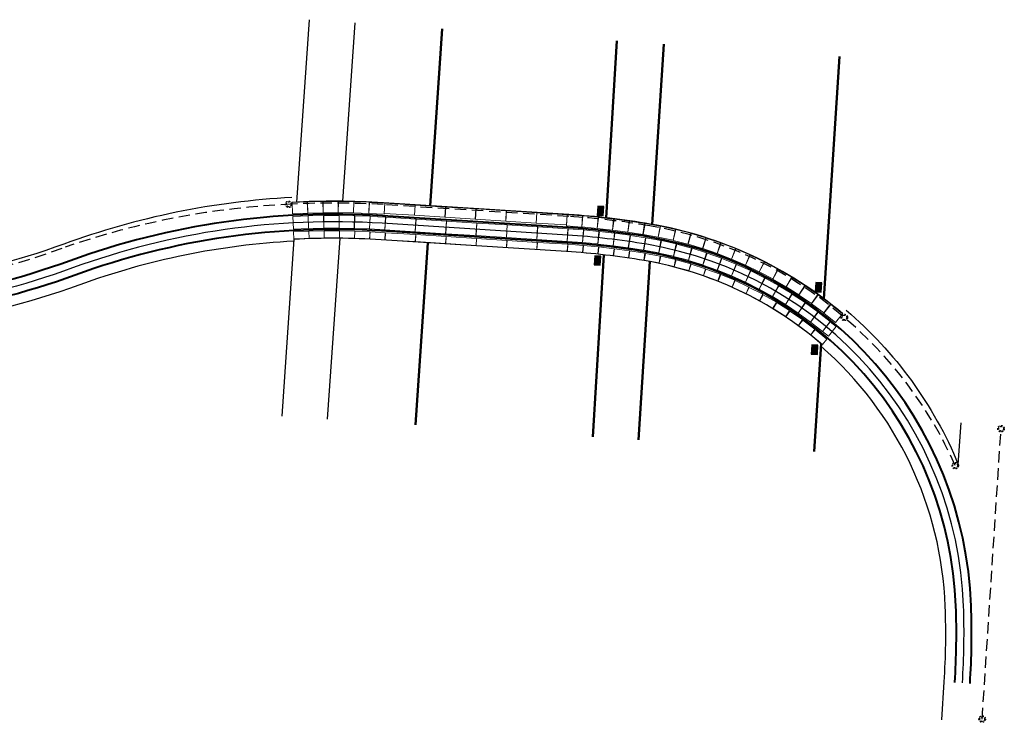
# Model space of a CAD drawing. Header units: metres. Extents: x 6603819 to 6604192, y 5739806 to 5740030.
# Tile 4 of 5: x 6604118 to 6604182, y 5739806 to 5739852. Entities that reach past the tile are written whole.
import ezdxf

# ---------------------------------------------------------------- set-up
doc = ezdxf.new("R2010")
doc.units = ezdxf.units.M
doc.linetypes.add('DASHDOT', pattern=[25.4, 12.7, -6.35, 0, -6.35])
doc.linetypes.add('HIDDEN', pattern=[0.375, 0.25, -0.125])
for name, color, linetype, lineweight in [('EPT 2_2--830--', 7, 'Continuous', 13), ('EPT 3_2--460--', 7, 'Continuous', 13), ('KRAW_FAZA_12cm_20x30cm', 7, 'Continuous', 50), ('M_WPUSTY', 190, 'Continuous', 30), ('OBRZEŻE_BET_8X40', 236, 'Continuous', 30), ('ODW_DRENAZ', 5, 'HIDDEN', 30), ('ODW_DRENAZ_NAJN', 140, 'HIDDEN', 30), ('OPORNIK_BET_15X30cm', 124, 'Continuous', 30), ('OSIE_TORU', 10, 'DASHDOT', 30), ('szyny 60R2', 14, 'Continuous', 40)]:
    doc.layers.add(name, color=color, linetype=linetype, lineweight=lineweight)

# ---------------------------------------------------------------- blocks, each defined once
blk = doc.blocks.new('EPT_0.46')
at = {"layer": 'EPT 3_2--460--', "color": 0}
blk.add_lwpolyline([(1.313, 1.495), (0, 0), (0.346, -0.304), (1.659, 1.191)], close=True, dxfattribs=at)
blk = doc.blocks.new('EPT 2_2--830--1m')
at = {"layer": 'EPT 2_2--830--', "color": 0}
blk.add_lwpolyline([(0.397, 0.121), (-0.397, -0.121), (-0.688, 0.836), (0.106, 1.077)], close=True, dxfattribs=at)
blk = doc.blocks.new('EPT_2_2')
at = {"layer": 'EPT 2_2--830--', "color": 0}
blk.add_lwpolyline([(0.099, -2.03), (-0.721, -1.901), (-0.41, 0.065), (0.41, -0.065)], close=True, dxfattribs=at)
blk = doc.blocks.new('EPT5')
at = {"layer": 'EPT 2_2--830--', "color": 0}
blk.add_lwpolyline([(0, 0), (0.511, 0.654), (0.905, 0.347), (0.394, -0.308)], close=True, dxfattribs=at)
blk = doc.blocks.new('EPT 3_2 1m')
at = {"layer": 'EPT 3_2--460--', "color": 0}
blk.add_lwpolyline([(0.087, 1.072), (0.378, 0.115), (-0.32, -0.098), (-0.612, 0.859)], close=True, dxfattribs=at)
blk = doc.blocks.new('EPT 3_2')
at = {"layer": 'EPT 3_2--460--', "color": 0}
blk.add_lwpolyline([(-0.562, -1.909), (0, 0), (0.643, -0.189), (0.081, -2.098)], close=True, dxfattribs=at)
blk = doc.blocks.new('EPT_0.46_2')
at = {"layer": 'EPT 3_2--460--', "color": 0}
blk.add_lwpolyline([(0, 0), (0.66, 0.751), (1.005, 0.448), (0.346, -0.304)], close=True, dxfattribs=at)
blk = doc.blocks.new('WPUST')
at = {"layer": 'M_WPUSTY'}
h = blk.add_hatch(color=256, dxfattribs=at)
h.dxf.hatch_style = 1
h.paths.add_polyline_path([(0.538, 0.48), (-0.056, 0.396), (0, 0), (0.594, 0.084)])
blk.add_lwpolyline([(0.538, 0.48), (-0.056, 0.396), (0, 0), (0.594, 0.084), (0.538, 0.48)], close=True, dxfattribs=at)

msp = doc.modelspace()

# ---------------------------------------------------------------- linework, layer by layer
at = {"layer": 'KRAW_FAZA_12cm_20x30cm', "flags": 128}
for points in [[(6604145.397, 5739851.458), (6604144.621, 5739839.845)], [(6604156.885, 5739850.663), (6604156.174, 5739839.052)], [(6604159.956, 5739850.45), (6604159.199, 5739838.622)], [(6604170.474, 5739833.74), (6604171.492, 5739849.652)], [(6604144.458, 5739837.42), (6604143.658, 5739825.454)], [(6604156.026, 5739836.623), (6604155.294, 5739824.678)], [(6604159.043, 5739836.181), (6604158.294, 5739824.48)], [(6604169.833, 5739823.711), (6604170.285, 5739830.775)]]:
    msp.add_lwpolyline(points, dxfattribs=at)
at = {"layer": 'OBRZEŻE_BET_8X40', "flags": 128}
for points in [[(6604136.672, 5739852.061), (6604135.843, 5739840.085)], [(6604139.665, 5739851.854), (6604138.854, 5739840.14)], [(6604135.675, 5739837.644), (6604134.872, 5739826.042)], [(6604138.686, 5739837.712), (6604137.865, 5739825.842)]]:
    msp.add_lwpolyline(points, dxfattribs=at)
for points in [[(6604135.528, 5739840.39, 0.074276), (6604120.57, 5739837.331, -0.103735), (6604100.933, 5739834.498), (6604030.198, 5739838.994)], [(6604135.528, 5739840.39, 0.074276), (6604120.57, 5739837.331, -0.103735), (6604100.933, 5739834.498), (6604059.748, 5739837.116)], [(6604135.666, 5739837.523, 0.0742), (6604121.554, 5739834.635, -0.103735), (6604100.751, 5739831.634), (6604061.038, 5739834.158), (6603984.206, 5739839.041)], [(6604171.93, 5739832.987, -0.118981), (6604179.297, 5739822.869), (6604179.475, 5739825.601)], [(6604178.207, 5739806.097), (6604178.37, 5739808.598, 0.025258), (6604178.441, 5739813.525, 0.207624), (6604170.275, 5739830.624)]]:
    msp.add_lwpolyline(points, format="xyb", dxfattribs=at)
at = {"layer": 'ODW_DRENAZ', "ltscale": 3}
for points in [[(6604179.094, 5739822.785, 0.115341), (6604171.645, 5739832.651, 0.134897), (6604159.047, 5739838.526, 0.026186), (6604153.721, 5739839.146), (6604141.537, 5739839.92, 0.029234), (6604135.551, 5739839.95, 0.072311), (6604120.646, 5739837.124, -0.103735), (6604100.919, 5739834.279), (6604025.498, 5739839.169)], [(6604179.094, 5739822.785, 0.115341), (6604171.645, 5739832.651, 0.134897), (6604159.047, 5739838.526, 0.026186), (6604153.721, 5739839.146), (6604141.537, 5739839.92, 0.029234), (6604135.551, 5739839.95, 0.072311), (6604120.646, 5739837.124, -0.103735), (6604100.919, 5739834.279), (6604062.247, 5739836.737)]]:
    msp.add_lwpolyline(points, format="xyb", dxfattribs=at)
msp.add_lwpolyline([(6604180.866, 5739806.145), (6604182.105, 5739825.209)], dxfattribs=at)
at = {"layer": 'ODW_DRENAZ', "ltscale": 0.1}
for centre in [(6604135.33, 5739839.94), (6604171.814, 5739832.51), (6604182.105, 5739825.209)]:
    msp.add_circle(centre, 0.212, dxfattribs=at)
at = {"layer": 'ODW_DRENAZ', "ltscale": 0.5}
for centre in [(6604135.33, 5739839.94), (6604171.814, 5739832.51), (6604182.105, 5739825.209)]:
    msp.add_circle(centre, 0.158, dxfattribs=at)
at = {"layer": 'ODW_DRENAZ_NAJN', "ltscale": 0.1}
for centre in [(6604179.094, 5739822.785), (6604180.866, 5739806.145)]:
    msp.add_circle(centre, 0.212, dxfattribs=at)
at = {"layer": 'ODW_DRENAZ_NAJN', "ltscale": 0.5}
for centre in [(6604179.094, 5739822.785), (6604180.866, 5739806.145)]:
    msp.add_circle(centre, 0.158, dxfattribs=at)
at = {"layer": 'OPORNIK_BET_15X30cm', "flags": 128}
for points in [[(6604171.723, 5739832.743, 0.134897), (6604159.067, 5739838.645, 0.026186), (6604153.728, 5739839.266), (6604141.544, 5739840.04, 0.029234), (6604135.545, 5739840.07)], [(6604170.365, 5739830.706, 0.137928), (6604158.66, 5739836.249, 0.026186), (6604153.574, 5739836.841), (6604141.39, 5739837.615, 0.029234), (6604135.675, 5739837.644)]]:
    msp.add_lwpolyline(points, format="xyb", dxfattribs=at)
at = {"layer": 'OSIE_TORU', "linetype": 'ByBlock', "ltscale": 0.1, "flags": 128}
msp.add_lwpolyline([(6604179.567, 5739808.521, 0.025258), (6604179.64, 5739813.568, 0.355572), (6604158.841, 5739837.314, 0.026186), (6604153.643, 5739837.919), (6604141.459, 5739838.693, 0.103735), (6604121.143, 5739835.762, -0.103735), (6604100.827, 5739832.832), (6603984.282, 5739840.239)], format="xyb", dxfattribs=at)
at = {"layer": 'szyny 60R2', "ltscale": 3, "flags": 128}
for points in [[(6604180.066, 5739808.488, 0.025258), (6604180.14, 5739813.586, 0.355572), (6604158.925, 5739837.807, 0.026186), (6604153.674, 5739838.418), (6604141.49, 5739839.192, 0.103735), (6604120.971, 5739836.232, -0.103735), (6604100.859, 5739833.331), (6603984.314, 5739840.738)], [(6604179.068, 5739808.553, 0.025258), (6604179.14, 5739813.55, 0.355572), (6604158.757, 5739836.821, 0.026186), (6604153.611, 5739837.42), (6604141.427, 5739838.194, 0.103735), (6604121.314, 5739835.293, -0.103735), (6604100.795, 5739832.333), (6603984.25, 5739839.74)]]:
    msp.add_lwpolyline(points, format="xyb", dxfattribs=at)

# ---------------------------------------------------------------- block references
at = {"layer": 'EPT 2_2--830--', "lineweight": 100}
for p, rotation in [((6604135.617, 5739838.722), 255.5985631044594), ((6604136.626, 5739838.766), 254.4411883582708), ((6604137.636, 5739838.789), 253.2838136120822), ((6604138.646, 5739838.792), 252.1264388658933), ((6604139.655, 5739838.775), 250.9690641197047), ((6604140.665, 5739838.737), 249.8116893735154), ((6604153.649, 5739837.918), 248.8598297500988), ((6604154.666, 5739837.843), 247.6909958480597), ((6604155.682, 5739837.747), 246.5221619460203), ((6604156.695, 5739837.63), 245.3533280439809), ((6604157.706, 5739837.493), 244.1844941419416), ((6604158.713, 5739837.335), 243.0156602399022), ((6604159.716, 5739837.149), 240.8265563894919), ((6604160.71, 5739836.922), 238.4888885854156), ((6604161.695, 5739836.655), 236.1512207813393), ((6604162.667, 5739836.348), 233.8135529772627), ((6604163.627, 5739836.002), 231.4758851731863), ((6604164.571, 5739835.616), 229.1382173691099), ((6604165.499, 5739835.193), 226.8005495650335), ((6604166.409, 5739834.732), 224.4628817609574), ((6604167.299, 5739834.234), 222.125213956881), ((6604168.168, 5739833.7), 219.7875461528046), ((6604169.015, 5739833.132), 217.4498783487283), ((6604169.838, 5739832.529), 215.1122105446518)]:
    msp.add_blockref('EPT 2_2--830--1m', p, dxfattribs=dict(at, rotation=rotation))
at = {"layer": 'EPT 2_2--830--', "lineweight": 50, "xscale": -1, "rotation": 257.3736254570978}
for p in [(6604143.659, 5739838.553), (6604145.655, 5739838.426), (6604147.651, 5739838.299), (6604149.647, 5739838.172), (6604151.643, 5739838.046), (6604153.639, 5739837.919)]:
    msp.add_blockref('EPT_2_2', p, dxfattribs=at)
at = {"layer": 'EPT 2_2--830--', "lineweight": 100}
msp.add_blockref('EPT5', (6604170.378, 5739831.581), dxfattribs=at)
at = {"layer": 'EPT 3_2--460--', "xscale": -1, "rotation": 69.95319615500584}
for p in [(6604141.645, 5739840.014), (6604143.641, 5739839.887), (6604145.637, 5739839.76), (6604147.633, 5739839.633), (6604149.629, 5739839.506), (6604151.625, 5739839.379)]:
    msp.add_blockref('EPT 3_2', p, dxfattribs=at)
at = {"layer": 'EPT 3_2--460--', "lineweight": 100}
for name, p, rotation in [('EPT 3_2 1m', (6604135.564, 5739839.716), 255.5673715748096), ('EPT 3_2 1m', (6604136.574, 5739839.76), 254.4319112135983), ('EPT 3_2 1m', (6604137.584, 5739839.784), 253.2964508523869), ('EPT 3_2 1m', (6604138.594, 5739839.788), 252.1609904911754), ('EPT 3_2 1m', (6604139.605, 5739839.772), 251.0255301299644), ('EPT 3_2 1m', (6604140.615, 5739839.735), 249.8900697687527), ('EPT 3_2 1m', (6604153.6, 5739838.918), 248.7786512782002), ('EPT 3_2 1m', (6604154.618, 5739838.845), 247.7516374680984), ('EPT 3_2 1m', (6604155.634, 5739838.752), 246.6049349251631), ('EPT 3_2 1m', (6604156.648, 5739838.639), 245.4582323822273), ('EPT_0.46_2', (6604135.651, 5739838.123), 313.7870408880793), ('EPT_0.46_2', (6604136.655, 5739838.167), 312.6217820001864), ('EPT_0.46_2', (6604137.659, 5739838.19), 311.4565231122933), ('EPT_0.46_2', (6604138.664, 5739838.192), 310.2912642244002), ('EPT_0.46_2', (6604139.668, 5739838.174), 309.126005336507), ('EPT_0.46_2', (6604140.672, 5739838.136), 307.9607464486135), ('EPT_0.46', (6604141.682, 5739838.077), 307.6638315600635), ('EPT_0.46', (6604143.678, 5739837.951), 307.6638315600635), ('EPT_0.46', (6604145.674, 5739837.824), 307.6638315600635), ('EPT_0.46', (6604147.67, 5739837.697), 307.6638315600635), ('EPT 3_2 1m', (6604157.66, 5739838.505), 244.3115298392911), ('EPT 3_2 1m', (6604158.669, 5739838.351), 243.1648272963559), ('EPT 3_2 1m', (6604159.674, 5739838.173), 241.285863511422), ('EPT 3_2 1m', (6604160.672, 5739837.956), 239.0350761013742), ('EPT_0.46', (6604149.666, 5739837.57), 307.6638315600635), ('EPT_0.46', (6604151.662, 5739837.443), 307.6638315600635), ('EPT 3_2 1m', (6604161.661, 5739837.7), 236.7842886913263), ('EPT 3_2 1m', (6604162.638, 5739837.406), 234.5335012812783), ('EPT_0.46_2', (6604153.66, 5739837.316), 307.0025277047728), ('EPT_0.46_2', (6604154.682, 5739837.239), 305.81396363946), ('EPT_0.46_2', (6604155.702, 5739837.141), 304.6253995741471), ('EPT_0.46_2', (6604156.72, 5739837.022), 303.4368355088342), ('EPT_0.46_2', (6604157.735, 5739836.882), 302.2482714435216), ('EPT 3_2 1m', (6604163.604, 5739837.073), 232.2827138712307), ('EPT 3_2 1m', (6604164.555, 5739836.703), 230.0319264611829), ('EPT_0.46_2', (6604158.747, 5739836.721), 301.0545202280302), ('EPT_0.46_2', (6604159.758, 5739836.527), 298.6365766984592), ('EPT_0.46_2', (6604160.761, 5739836.291), 296.2186331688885), ('EPT 3_2 1m', (6604165.492, 5739836.295), 227.7811390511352), ('EPT_0.46_2', (6604161.752, 5739836.012), 293.8006896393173), ('EPT_0.46_2', (6604162.73, 5739835.692), 291.3827461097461), ('EPT 3_2 1m', (6604166.411, 5739835.852), 225.5303516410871), ('EPT_0.46_2', (6604163.695, 5739835.331), 288.9648025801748), ('EPT 3_2 1m', (6604167.313, 5739835.372), 223.279564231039), ('EPT 3_2 1m', (6604168.195, 5739834.858), 221.0287768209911), ('EPT_0.46_2', (6604164.643, 5739834.929), 286.5468590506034), ('EPT_0.46_2', (6604165.573, 5739834.488), 284.1289155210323), ('EPT 3_2 1m', (6604169.056, 5739834.309), 218.7779894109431), ('EPT_0.46_2', (6604166.484, 5739834.008), 281.7109719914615), ('EPT 3_2 1m', (6604169.895, 5739833.727), 216.527202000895), ('EPT_0.46_2', (6604167.374, 5739833.49), 279.2930284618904), ('EPT 3_2 1m', (6604170.71, 5739833.112), 214.2764145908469), ('EPT_0.46_2', (6604168.241, 5739832.935), 276.8750849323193), ('EPT_0.46_2', (6604169.084, 5739832.344), 274.4571414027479), ('EPT_0.46_2', (6604169.901, 5739831.718), 272.0391978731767)]:
    msp.add_blockref(name, p, dxfattribs=dict(at, rotation=rotation))
at = {"layer": 'M_WPUSTY', "rotation": 78.40898372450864}
for p in [(6604155.982, 5739839.191), (6604155.783, 5739835.936), (6604170.301, 5739834.179), (6604170.042, 5739830.088)]:
    msp.add_blockref('WPUST', p, dxfattribs=at)

doc.saveas('drawing.dxf')
